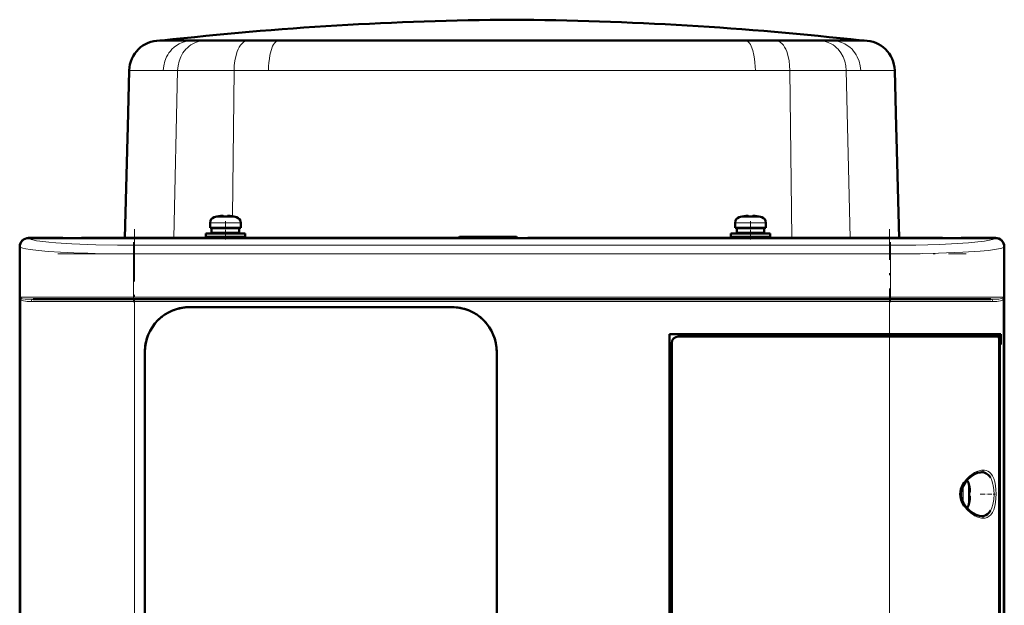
# Model space of a CAD drawing. Extents: x -1351 to 1763, y -1300 to 601.
# Tile 52 of 91: x 9 to 234, y 451 to 584. Entities that reach past the tile are written whole.
import ezdxf

# ---------------------------------------------------------------- set-up
doc = ezdxf.new("R2010")
doc.units = 0
doc.linetypes.add('DASHDOT', pattern=[18.5, 12, -3, 0.5, -3])

msp = doc.modelspace()

# ---------------------------------------------------------------- linework, layer by layer
at = {"color": 7, "lineweight": 50}
for p, q in [((41.68, 579.62), (41.13, 579.62)), ((41.64, 579.62), (41.59, 579.62)), ((121.59, 579.62), (41.64, 579.62)), ((48.52, 579.62), (41.68, 579.62)), ((51.44, 579.62), (48.52, 579.62)), ((53.59, 579.62), (51.44, 579.62)), ((55.36, 579.62), (53.59, 579.62)), ((55.38, 579.62), (55.36, 579.62)), ((61.23, 579.62), (55.38, 579.62)), ((68.26, 579.62), (61.23, 579.62)), ((89.02, 579.62), (68.26, 579.62)), ((93.27, 579.62), (89.02, 579.62)), ((121.59, 579.62), (93.27, 579.62)), ((159.92, 579.62), (121.59, 579.62)), ((137.36, 579.62), (121.59, 579.62)), ((174.93, 579.62), (137.36, 579.62)), ((201.55, 579.62), (159.92, 579.62)), ((181.96, 579.62), (174.93, 579.62)), ((185.64, 579.62), (181.96, 579.62)), ((187.82, 579.62), (185.64, 579.62)), ((187.84, 579.62), (187.82, 579.62)), ((191.74, 579.62), (187.84, 579.62)), ((194.67, 579.62), (191.74, 579.62)), ((199.63, 579.62), (194.67, 579.62)), ((200.25, 579.62), (199.63, 579.62)), ((202.05, 579.62), (200.25, 579.62)), ((201.55, 579.62), (201.59, 579.62)), ((33.8, 559.9), (34.13, 572.8)), ((209.39, 559.9), (209.05, 572.8)), ((33.73, 557.4), (33.8, 559.9)), ((209.46, 557.4), (209.39, 559.9)), ((33.13, 534.54), (33.73, 557.4)), ((210.05, 534.54), (209.46, 557.4)), ((52.6, 538.02), (52.6, 536.89)), ((54.18, 539.42), (54.17, 539.43)), ((55.6, 539.42), (55.6, 539.57)), ((56.6, 539.42), (56.6, 539.57)), ((58.03, 539.43), (58.02, 539.42)), ((59.6, 538.02), (59.6, 536.89)), ((172.6, 538.02), (172.6, 536.89)), ((174.18, 539.42), (174.17, 539.43)), ((175.6, 539.42), (175.6, 539.57)), ((176.6, 539.42), (176.6, 539.57)), ((178.03, 539.43), (178.02, 539.42)), ((179.6, 538.02), (179.6, 536.89)), ((51.6, 535.59), (56.1, 535.59)), ((51.6, 535.59), (51.6, 534.79)), ((56.1, 536.89), (52.6, 536.89)), ((52.95, 536.79), (56.1, 536.79)), ((52.95, 535.69), (52.95, 536.79)), ((52.95, 535.69), (56.1, 535.69)), ((54.1, 536.79), (54.1, 536.89)), ((54.1, 535.59), (54.1, 535.69)), ((56.1, 536.89), (59.6, 536.89)), ((59.25, 536.79), (56.1, 536.79)), ((59.25, 535.69), (56.1, 535.69)), ((56.1, 535.59), (60.6, 535.59)), ((58.1, 536.89), (58.1, 536.79)), ((58.1, 535.69), (58.1, 535.59)), ((59.25, 536.79), (59.25, 535.69)), ((60.6, 535.59), (60.6, 534.79)), ((171.6, 535.59), (176.1, 535.59)), ((171.6, 535.59), (171.6, 534.79)), ((176.1, 536.89), (172.6, 536.89)), ((172.95, 536.79), (176.1, 536.79)), ((172.95, 535.69), (172.95, 536.79)), ((172.95, 535.69), (176.1, 535.69)), ((174.1, 536.79), (174.1, 536.89)), ((174.1, 535.59), (174.1, 535.69)), ((176.1, 536.89), (179.6, 536.89)), ((179.25, 536.79), (176.1, 536.79)), ((179.25, 535.69), (176.1, 535.69)), ((180.6, 535.59), (176.1, 535.59)), ((178.1, 536.89), (178.1, 536.79)), ((178.1, 535.69), (178.1, 535.59)), ((179.25, 536.79), (179.25, 535.69)), ((180.6, 535.59), (180.6, 534.79)), ((11.1, 534.54), (18.95, 534.54)), ((232.08, 534.51), (11.12, 534.51)), ((18.95, 534.54), (18.96, 534.51)), ((18.95, 534.53), (23.25, 534.53)), ((23.25, 534.54), (120.95, 534.54)), ((23.25, 534.51), (23.25, 534.54)), ((51.6, 534.79), (56.1, 534.79)), ((54.1, 534.54), (54.1, 534.79)), ((56.1, 534.79), (60.6, 534.79)), ((58.1, 534.79), (58.1, 534.54)), ((109.6, 534.79), (109.35, 534.54)), ((122.6, 534.79), (109.6, 534.79)), ((120.95, 534.54), (120.96, 534.51)), ((120.95, 534.53), (125.25, 534.53)), ((122.6, 534.79), (122.86, 534.53)), ((125.25, 534.54), (219.95, 534.54)), ((125.25, 534.51), (125.25, 534.54)), ((171.6, 534.79), (176.1, 534.79)), ((174.1, 534.54), (174.1, 534.79)), ((180.6, 534.79), (176.1, 534.79)), ((178.1, 534.79), (178.1, 534.54)), ((219.95, 534.54), (219.96, 534.51)), ((219.95, 534.53), (224.25, 534.53)), ((224.25, 534.54), (232.1, 534.54)), ((224.25, 534.51), (224.25, 534.54)), ((9.1, 524.69), (9.1, 532.54)), ((9.13, 532.52), (9.13, 348.56)), ((234.07, 348.56), (234.07, 532.52)), ((234.1, 532.54), (234.1, 524.69)), ((9.13, 524.68), (9.1, 524.69)), ((9.11, 520.39), (9.11, 524.69)), ((234.1, 524.69), (234.07, 524.68)), ((234.1, 524.69), (234.1, 520.39)), ((9.1, 444.69), (9.1, 520.39)), ((9.1, 520.39), (9.13, 520.39)), ((12.19, 520.54), (35.31, 520.54)), ((35.31, 520.54), (207.9, 520.54)), ((207.9, 520.54), (231.02, 520.54)), ((234.07, 520.39), (234.1, 520.39)), ((234.1, 520.39), (234.1, 446.69)), ((47.9, 518.74), (107.9, 518.74)), ((47.9, 518.74), (107.9, 518.74)), ((157.6, 368.54), (157.6, 512.54)), ((157.6, 512.54), (207.9, 512.54)), ((207.9, 512.04), (159.6, 512.04)), ((233.31, 512.54), (207.9, 512.54)), ((207.9, 512.04), (232.65, 512.04)), ((233, 512.04), (232.66, 512.04)), ((232.94, 370), (232.94, 511.07)), ((233, 512.54), (233, 512.04)), ((233.31, 510.24), (233.31, 512.54)), ((37.7, 372.54), (37.7, 508.54)), ((118.1, 508.54), (118.1, 372.54)), ((118.1, 508.54), (118.1, 372.54)), ((158.1, 510.54), (158.1, 370.54)), ((232.94, 510.24), (233.31, 510.24)), ((232.94, 510.2), (233.07, 510.2)), ((233.31, 510.24), (233.07, 510.2)), ((233.07, 510.2), (233.07, 370.87)), ((226.07, 477.96), (226.08, 477.97)), ((226.22, 476.54), (226.07, 476.54)), ((226.22, 475.54), (226.07, 475.54)), ((226.08, 474.11), (226.07, 474.12))]:
    msp.add_line(p, q, dxfattribs=at)
at = {"color": 7, "linetype": 'DASHDOT', "lineweight": 18, "ltscale": 0.000111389}
msp.add_line((121.59, 579.62), (121.59, 579.62), dxfattribs=at)
at = {"color": 7, "lineweight": 18}
for p, q in [((34.7, 572.8), (34.13, 572.8)), ((41.91, 572.8), (34.7, 572.8)), ((45.18, 572.8), (41.91, 572.8)), ((44.29, 534.54), (45.18, 572.8)), ((50.42, 572.8), (45.18, 572.8)), ((50.47, 572.8), (50.42, 572.8)), ((52.82, 572.8), (50.47, 572.8)), ((58.1, 572.8), (52.82, 572.8)), ((58.1, 572.8), (57.7, 539.48)), ((65.96, 572.8), (58.1, 572.8)), ((121.59, 572.8), (65.96, 572.8)), ((137.84, 572.8), (121.59, 572.8)), ((177.23, 572.8), (137.84, 572.8)), ((185.09, 572.8), (177.23, 572.8)), ((185.09, 572.8), (185.54, 534.54)), ((192.77, 572.8), (185.09, 572.8)), ((192.82, 572.8), (192.77, 572.8)), ((194.82, 572.8), (192.82, 572.8)), ((198, 572.8), (194.82, 572.8)), ((198, 572.8), (198.9, 534.54)), ((201.28, 572.8), (198, 572.8)), ((209.05, 572.8), (201.28, 572.8)), ((52.6, 538.02), (56.07, 538.02)), ((53.53, 539.26), (56.08, 539.26)), ((56.07, 538.02), (56.1, 538.02)), ((56.08, 539.26), (56.1, 539.26)), ((56.1, 539.26), (58.67, 539.26)), ((56.1, 538.02), (59.6, 538.02)), ((172.6, 538.02), (176.07, 538.02)), ((173.53, 539.26), (176.08, 539.26)), ((176.07, 538.02), (176.1, 538.02)), ((176.08, 539.26), (176.1, 539.26)), ((176.1, 539.26), (178.67, 539.26)), ((176.1, 538.02), (179.6, 538.02)), ((11.12, 534.51), (11.19, 534.45)), ((232.01, 534.45), (232.08, 534.51)), ((9.19, 532.45), (9.13, 532.52)), ((9.19, 521.04), (9.19, 532.45)), ((35.13, 532.89), (208.07, 532.89)), ((35.13, 532.89), (35.13, 530.89)), ((208.07, 532.89), (208.07, 530.89)), ((234.07, 532.52), (234.01, 532.45)), ((234.01, 532.45), (234.01, 521.04)), ((35.13, 530.89), (35.13, 521.04)), ((208.07, 530.89), (35.13, 530.89)), ((208.07, 530.89), (208.07, 521.04)), ((35.13, 521.04), (9.19, 521.04)), ((9.37, 520.56), (9.37, 360.52)), ((11.73, 520.04), (35.31, 520.04)), ((35.13, 521.04), (208.07, 521.04)), ((35.13, 520.54), (35.13, 521.04)), ((35.31, 520.04), (35.31, 520.54)), ((207.9, 520.04), (35.31, 520.04)), ((35.31, 520.04), (35.31, 361.04)), ((207.9, 520.54), (207.9, 520.04)), ((207.9, 512.54), (207.9, 520.04)), ((207.9, 520.04), (231.47, 520.04)), ((225.79, 521.04), (208.07, 521.04)), ((208.07, 520.54), (208.07, 521.04)), ((234.01, 521.04), (225.79, 521.04)), ((233.84, 360.52), (233.84, 520.56)), ((207.9, 512.54), (207.9, 512.04)), ((207.9, 446.54), (207.9, 512.04)), ((228.87, 481.04), (228.91, 481.04)), ((230.96, 479.81), (231, 479.73)), ((224.67, 477.9), (224.67, 476.07)), ((225.92, 478.61), (225.92, 476.06)), ((224.67, 476.07), (224.67, 476.04)), ((224.67, 476.04), (224.67, 474.17)), ((225.92, 476.06), (225.92, 476.04)), ((225.92, 476.04), (225.92, 473.47)), ((228.92, 471.04), (228.87, 471.04)), ((231, 472.35), (230.96, 472.28))]:
    msp.add_line(p, q, dxfattribs=at)
at = {"color": 7, "linetype": 'DASHDOT', "lineweight": 18, "ltscale": 0.000782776}
for p, q in [((55.1, 539.57), (55.1, 539.6)), ((175.1, 539.57), (175.1, 539.6))]:
    msp.add_line(p, q, dxfattribs=at)
at = {"color": 7, "linetype": 'DASHDOT', "lineweight": 18, "ltscale": 0.104372}
for p, q in [((56.1, 538.37), (56.1, 534.19)), ((176.1, 538.37), (176.1, 534.19))]:
    msp.add_line(p, q, dxfattribs=at)
at = {"color": 7, "linetype": 'DASHDOT', "lineweight": 18, "ltscale": 0.000926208}
for p, q in [((57.1, 539.57), (57.1, 539.6)), ((177.1, 539.57), (177.1, 539.6))]:
    msp.add_line(p, q, dxfattribs=at)
at = {"color": 7, "linetype": 'DASHDOT', "lineweight": 18}
for p, q in [((35.31, 536.56), (35.31, 344.51)), ((207.9, 344.51), (207.9, 536.56)), ((17.84, 530.89), (225.37, 530.89)), ((225.37, 521.04), (17.84, 521.04)), ((18.05, 520.04), (225.16, 520.04))]:
    msp.add_line(p, q, dxfattribs=at)
at = {"color": 7, "linetype": 'DASHDOT', "lineweight": 18, "ltscale": 0.342406}
for p, q in [((35.13, 533.59), (35.13, 519.9)), ((208.07, 533.59), (208.07, 519.9))]:
    msp.add_line(p, q, dxfattribs=at)
at = {"color": 7, "linetype": 'DASHDOT', "lineweight": 18, "ltscale": 0.000942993}
msp.add_line((226.22, 477.04), (226.26, 477.04), dxfattribs=at)
at = {"color": 7, "linetype": 'DASHDOT', "lineweight": 18, "ltscale": 0.000793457}
msp.add_line((226.22, 475.04), (226.25, 475.04), dxfattribs=at)
at = {"color": 7, "linetype": 'DASHDOT', "lineweight": 18, "ltscale": 0.08656}
msp.add_line((228.59, 476.04), (232.05, 476.04), dxfattribs=at)
at = {"color": 7, "lineweight": 18}
for points in [[(48.52, 579.62), (47.75, 579.57), (46.99, 579.43), (46.26, 579.2), (45.55, 578.88), (44.96, 578.52), (44.4, 578.1), (43.89, 577.62), (43.54, 577.23), (43.22, 576.81), (42.93, 576.36), (42.67, 575.89), (42.27, 574.91), (42.01, 573.87), (41.91, 572.8)], [(51.44, 579.62), (50.71, 579.57), (50, 579.43), (49.3, 579.2), (48.64, 578.88), (48.21, 578.62), (47.81, 578.32), (47.42, 577.98), (47.06, 577.62), (46.42, 576.81), (45.91, 575.9), (45.53, 574.91), (45.28, 573.87), (45.18, 572.8)], [(61.23, 579.62), (60.98, 579.6), (60.74, 579.54), (60.5, 579.43), (60.27, 579.28), (59.83, 578.89), (59.55, 578.53), (59.29, 578.12), (59.04, 577.63), (58.82, 577.09), (58.48, 575.97), (58.27, 574.95), (58.15, 573.89), (58.1, 572.8)], [(68.26, 579.62), (67.94, 579.55), (67.63, 579.36), (67.34, 579.04), (67.12, 578.7), (66.91, 578.3), (66.57, 577.36), (66.3, 576.3), (66.16, 575.48), (66.05, 574.64), (65.99, 573.73), (65.96, 572.8)], [(174.93, 579.62), (175.25, 579.55), (175.56, 579.36), (175.85, 579.04), (176.07, 578.7), (176.27, 578.3), (176.62, 577.36), (176.89, 576.3), (177.03, 575.48), (177.13, 574.64), (177.2, 573.73), (177.23, 572.8)], [(181.96, 579.62), (182.21, 579.6), (182.45, 579.54), (182.69, 579.43), (182.92, 579.28), (183.36, 578.89), (183.64, 578.53), (183.9, 578.12), (184.15, 577.63), (184.37, 577.09), (184.71, 575.97), (184.91, 574.95), (185.04, 573.89), (185.09, 572.8)], [(191.74, 579.62), (192.47, 579.57), (193.19, 579.43), (193.88, 579.2), (194.55, 578.88), (194.98, 578.62), (195.38, 578.32), (195.77, 577.98), (196.13, 577.62), (196.76, 576.81), (197.27, 575.9), (197.66, 574.91), (197.9, 573.87), (198, 572.8)], [(194.67, 579.62), (195.44, 579.57), (196.19, 579.43), (196.93, 579.2), (197.63, 578.88), (198.23, 578.52), (198.79, 578.1), (199.3, 577.62), (199.65, 577.23), (199.97, 576.81), (200.26, 576.36), (200.51, 575.89), (200.92, 574.91), (201.17, 573.87), (201.28, 572.8)], [(35.13, 532.89), (31.47, 532.91), (26.47, 533), (21.01, 533.21), (17.37, 533.43), (15.73, 533.58), (13.68, 533.81), (12.96, 533.92), (12.14, 534.08), (11.72, 534.19), (11.33, 534.35), (11.19, 534.45)], [(208.07, 532.89), (213.85, 532.93), (219.36, 533.08), (223.3, 533.27), (225.9, 533.44), (228.09, 533.64), (229.58, 533.82), (230.72, 534.01), (231.39, 534.17), (231.84, 534.33), (232.01, 534.45)], [(35.13, 530.89), (28.1, 530.95), (24.71, 531.03), (21.45, 531.14), (18.41, 531.28), (15.64, 531.46), (13.37, 531.65), (11.51, 531.87), (10.54, 532.02), (9.8, 532.19), (9.33, 532.36), (9.19, 532.45)], [(234.01, 532.45), (233.83, 532.34), (233.53, 532.23), (233.12, 532.12), (231.97, 531.91), (230.45, 531.71), (228.59, 531.54), (224.59, 531.27), (219.1, 531.05), (215.52, 530.96), (208.07, 530.89)], [(12.19, 520.54), (11.18, 520.55), (10.38, 520.59), (9.77, 520.67), (9.56, 520.73), (9.43, 520.8)], [(9.98, 520.16), (9.67, 520.27), (9.55, 520.34)], [(11.73, 520.04), (10.83, 520.06), (10.45, 520.09), (9.98, 520.16)], [(233.77, 520.8), (233.49, 520.68), (232.87, 520.59), (232.24, 520.56), (231.02, 520.54)], [(233.22, 520.16), (232.75, 520.09), (232.37, 520.06), (231.47, 520.04)], [(233.66, 520.34), (233.54, 520.27), (233.22, 520.16)], [(229.29, 481.54), (229.61, 481.52), (229.92, 481.46), (230.32, 481.3), (230.7, 481.06), (231.03, 480.73), (231.38, 480.24)], [(224.94, 478.8), (225.38, 479.37), (225.89, 479.91), (226.17, 480.16), (226.95, 480.74), (227.29, 480.95), (227.84, 481.21)], [(231, 479.73), (231.26, 479.19), (231.51, 478.35), (231.59, 477.98), (231.71, 477.05), (231.76, 476.04)], [(231.38, 480.24), (231.68, 479.6), (231.91, 478.85), (232.08, 477.99), (232.19, 477.05), (232.23, 476.08), (232.19, 475.1), (232.09, 474.15), (231.92, 473.26), (231.68, 472.48), (231.38, 471.83)], [(231.76, 476.04), (231.69, 474.83), (231.58, 474.05), (231.5, 473.68), (231.28, 472.95), (231, 472.35)], [(231.38, 471.83), (231.04, 471.35), (230.65, 470.98), (230.22, 470.72), (229.76, 470.58), (229.29, 470.54)]]:
    msp.add_lwpolyline(points, dxfattribs=at)
at = {"color": 7, "lineweight": 50}
for points in [[(55.6, 539.57), (55.6, 539.57), (55.6, 539.58), (55.59, 539.58), (55.57, 539.58), (55.52, 539.59), (55.38, 539.59), (55.1, 539.57)], [(55.6, 539.57), (55.6, 539.57), (55.6, 539.58), (55.59, 539.58), (55.55, 539.59)], [(56.6, 539.57), (56.6, 539.57), (56.61, 539.58), (56.61, 539.58), (56.63, 539.58), (56.69, 539.59), (57.1, 539.57)], [(175.6, 539.57), (175.6, 539.57), (175.6, 539.58), (175.59, 539.58), (175.57, 539.58), (175.52, 539.59), (175.38, 539.59), (175.1, 539.57)], [(175.6, 539.57), (175.6, 539.57), (175.6, 539.58), (175.59, 539.58), (175.55, 539.59)], [(176.6, 539.57), (176.6, 539.57), (176.61, 539.58), (176.61, 539.58), (176.63, 539.58), (176.69, 539.59), (177.1, 539.57)], [(232.94, 511.07), (232.91, 511.51), (232.82, 511.87), (232.74, 512), (232.7, 512.03), (232.65, 512.04)], [(225.2, 478.76), (225.8, 479.46), (226.54, 480.1), (227.3, 480.58), (228, 480.89), (228.58, 481.02), (228.87, 481.04)], [(228.91, 481.04), (229.47, 480.97), (229.99, 480.77), (230.45, 480.44), (230.72, 480.15), (230.96, 479.81)], [(224.94, 473.28), (224.53, 473.98), (224.23, 474.72), (224.06, 475.48), (224.03, 476.05), (224.07, 476.62), (224.18, 477.18), (224.36, 477.74), (224.62, 478.28), (224.94, 478.8)], [(225.2, 473.31), (224.75, 474.01), (224.46, 474.68), (224.27, 475.42), (224.22, 476.16), (224.31, 476.89), (224.56, 477.66), (224.97, 478.42), (225.2, 478.76)], [(226.22, 477.04), (226.25, 476.71), (226.24, 476.59), (226.24, 476.56), (226.23, 476.54), (226.23, 476.54), (226.23, 476.54), (226.22, 476.54)], [(226.24, 476.75), (226.24, 476.57), (226.23, 476.55), (226.23, 476.54), (226.23, 476.54), (226.23, 476.54), (226.22, 476.54)], [(226.24, 475.32), (226.24, 475.47), (226.24, 475.52), (226.23, 475.53), (226.23, 475.54), (226.22, 475.54), (226.22, 475.54)], [(226.22, 475.04), (226.24, 475.23), (226.24, 475.47), (226.24, 475.52), (226.23, 475.53), (226.23, 475.54), (226.22, 475.54), (226.22, 475.54)], [(228.87, 471.04), (228.32, 471.1), (227.69, 471.31), (226.99, 471.67), (226.24, 472.22), (225.53, 472.91), (225.2, 473.31)], [(230.96, 472.28), (230.64, 471.83), (230.27, 471.48), (229.85, 471.24), (229.52, 471.12), (228.92, 471.04)]]:
    msp.add_lwpolyline(points, dxfattribs=at)
for centre, radius, start, end in [((126.39, -171.03), 755.42, 90.36381, 96.44138), ((116.8, -171.03), 755.42, 83.55862, 89.63619), ((41.13, 572.62), 7, 89.9987, 178.5013), ((202.05, 572.62), 7, 1.4987, 90.0013), ((53.9, 538.02), 1.3, 106.6015, 180), ((56.1, 530.64), 9, 102.3778, 106.6015), ((56.1, 530.64), 8.99, 96.3897, 102.3492), ((56.1, 530.64), 8.99, 96.3893, 102.3497), ((55.54, 535.79), 3.8, 92.2846, 96.5812), ((56.1, 529.53), 9.9, 89.9998, 92.8943), ((56.1, 529.53), 9.9, 89.9998, 92.8943), ((56.1, 529.53), 9.9, 87.106, 89.9999), ((56.1, 529.53), 9.9, 87.106, 89.9999), ((56.65, 535.55), 4.04, 83.5188, 86.8258), ((56.1, 530.64), 8.99, 77.6503, 83.6107), ((56.1, 530.64), 8.99, 77.6503, 83.6107), ((56.1, 530.64), 9, 73.3984, 77.6222), ((58.3, 538.02), 1.3, 0, 73.3984), ((173.9, 538.02), 1.3, 106.6015, 180), ((176.1, 530.64), 9, 102.3778, 106.6015), ((176.1, 530.64), 8.99, 96.3897, 102.3492), ((176.1, 530.64), 8.99, 96.3893, 102.3497), ((175.54, 535.79), 3.8, 92.2846, 96.5812), ((176.1, 529.53), 9.9, 89.9998, 92.8943), ((176.1, 529.53), 9.9, 89.9998, 92.8943), ((176.1, 529.53), 9.9, 87.106, 89.9999), ((176.1, 529.53), 9.9, 87.106, 89.9999), ((176.65, 535.55), 4.04, 83.5188, 86.8258), ((176.1, 530.64), 8.99, 77.6503, 83.6107), ((176.1, 530.64), 8.99, 77.6503, 83.6107), ((176.1, 530.64), 9, 73.3984, 77.6222), ((178.3, 538.02), 1.3, 0, 73.3984), ((232.1, 532.54), 2, 0.0019, 89.9981), ((47.9, 508.54), 10.2, 89.9994, 180.0006), ((47.9, 508.54), 10.2, 89.9964, 110.6188), ((107.9, 508.54), 10.2, 359.9994, 90.0006), ((107.9, 508.54), 10.2, 68.5862, 90.0017), ((47.91, 508.53), 10.21, 127.3888, 142.5021), ((107.9, 508.53), 10.21, 37.3869, 52.5005), ((108.22, 508.85), 9.75, 45.2709, 47.7994), ((108.22, 508.85), 9.76, 42.0197, 44.7188), ((47.92, 508.54), 10.21, 158.5916, 179.9845), ((47.9, 508.54), 10.2, 158.5851, 180.0015), ((107.9, 508.54), 10.2, 359.9966, 20.6205), ((231.39, 518.8), 6.95, 281.3026, 283.4013), ((224.67, 478.24), 1.3, 16.6015, 47.3449), ((217.29, 476.04), 9, 12.3778, 16.6016), ((217.29, 476.04), 8.99, 6.3893, 12.3497), ((217.29, 476.04), 8.99, 6.3893, 12.3497), ((216.18, 476.04), 9.9, 357.106, 2.8938), ((216.18, 476.04), 9.9, 357.1058, 2.8956), ((217.29, 476.04), 8.99, 347.6508, 353.6103), ((217.29, 476.04), 8.99, 347.6503, 353.6107), ((224.67, 473.84), 1.3, 312.6467, 343.3985), ((217.29, 476.04), 9, 343.3984, 347.6222)]:
    msp.add_arc(centre, radius, start, end, dxfattribs=at)
at = {"color": 7, "lineweight": 18}
for centre, radius, start, end in [((10.08, 521.69), 1.1, 216.3283, 234.0516), ((23.6, 526), 15.24, 198.9989, 200.9203), ((9.86, 520.55), 0.492, 149.8643, 179.2151), ((9.85, 520.76), 0.523, 202.7294, 234.4166), ((12.26, 520.04), 0.528, 138.5071, 180.4704), ((12.19, 520.11), 0.433, 90.6331, 138.6703), ((231.01, 520.11), 0.433, 41.3408, 89.3623), ((230.94, 520.04), 0.527, 359.5047, 41.4709), ((233.35, 520.76), 0.523, 305.573, 337.2571), ((233.12, 521.69), 1.1, 305.9492, 323.6704), ((233.34, 520.55), 0.492, 0.8497, 30.1599), ((219.6, 526), 15.24, 339.0796, 341.0014), ((229.49, 477.4), 4.15, 98.6386, 113.4614), ((229.25, 479.06), 2.48, 89.2584, 98.9171), ((228.69, 481.54), 0.598, 344.1695, 0.0866), ((230.53, 477.09), 6.77, 214.3253, 230.1489), ((230.55, 476.98), 6.7, 229.3786, 239.5375), ((229.91, 475.8), 5.35, 239.0877, 247.246), ((229.49, 474.67), 4.15, 246.5349, 261.3679), ((229.25, 473.02), 2.48, 261.0814, 270.7341), ((228.69, 470.54), 0.598, 359.9243, 15.8332)]:
    msp.add_arc(centre, radius, start, end, dxfattribs=at)
at = {"color": 7, "lineweight": 50}
for centre, major_axis, ratio, start_param, end_param in [((11.1, 532.54), (-1.41, -1.41), 0.999973, 3.927013, 5.497782), ((11.13, 532.51), (1.42, -1.42), 0.995146, 2.358627, 3.924558), ((232.07, 532.51), (1.42, 1.42), 0.995146, 5.50022, 7.06615), ((159.6, 510.54), (1.06, -1.06), 0.997265, 2.357564, 3.925621), ((159.6, 510.54), (1.06, -1.06), 0.997265, 2.357564, 3.925621)]:
    msp.add_ellipse(centre, major_axis=major_axis, ratio=ratio, start_param=start_param, end_param=end_param, dxfattribs=at)
at = {"color": 7, "lineweight": 18}
for centre, major_axis, ratio, start_param, end_param in [((11.19, 532.45), (-1.41, -1.41), 0.995146, 3.929423, 5.495354), ((232.01, 532.45), (1.41, -1.41), 0.995146, 0.787831, 2.353761), ((228.87, 481.54), (0, -0.5), 0.82263, 6.282749, 7.519795), ((228.87, 470.54), (0, -0.5), 0.822609, 1.904908, 3.141914)]:
    msp.add_ellipse(centre, major_axis=major_axis, ratio=ratio, start_param=start_param, end_param=end_param, dxfattribs=at)

doc.saveas('drawing.dxf')
